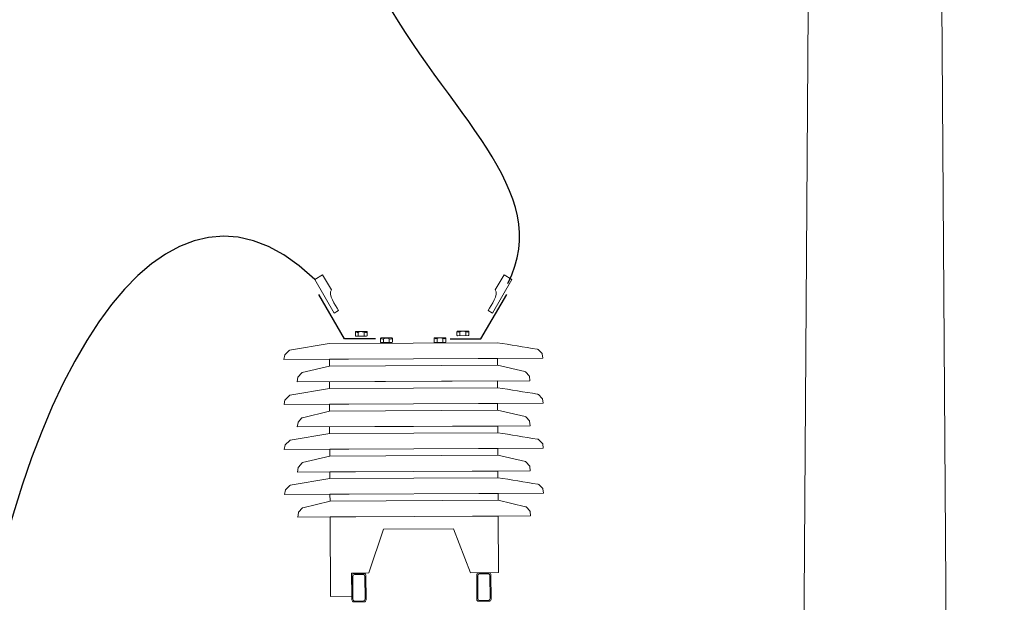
# Model space of a CAD drawing. Header units: centimetres. Extents: x -4644 to 5368, y -667 to 1552.
# Tile 19 of 48: x -1978 to -1816, y 494 to 590. Entities that reach past the tile are written whole.
import ezdxf

# ---------------------------------------------------------------- set-up
doc = ezdxf.new("R2010")
doc.units = ezdxf.units.CM
doc.header["$MEASUREMENT"] = 0
doc.layers.get('0').update_dxf_attribs({"linetype": 'CONTINUOUS'})
doc.layers.add('Warstwa 1', color=7, linetype='CONTINUOUS')

msp = doc.modelspace()

# ---------------------------------------------------------------- linework, layer by layer
at = {"color": 10}
for points in [[(-1929.9, 546.82), (-1984.09, 599.34), (-2035.56, 347.29), (-1918.34, 282.14)], [(-1898.12, 546.16), (-1890.24, 561.53), (-1908.1, 573.9), (-1919.42, 594.97)]]:
    msp.add_open_spline(points, degree=3, dxfattribs=at)
for points in [[(-1919.89, 537.09), (-1919.89, 537.09), (-1924.98, 537.09), (-1924.98, 537.09), (-1924.98, 537.09), (-1924.98, 537.09), (-1929.23, 544.37), (-1929.23, 544.37)], [(-1907.62, 537.09), (-1907.62, 537.09), (-1902.53, 537.09), (-1902.53, 537.09), (-1902.53, 537.09), (-1902.53, 537.09), (-1898.28, 544.37), (-1898.28, 544.37)]]:
    msp.add_open_spline(points, degree=3, knots=[0, 0, 0, 0, 0.333333, 0.333333, 0.333333, 0.333333, 1, 1, 1, 1], dxfattribs=at)
at = {"layer": 'Warstwa 1', "color": 250, "lineweight": 70}
msp.add_open_spline([(-2181.25, -624.77), (-2181.25, -624.77), (-2181.25, 905.01), (-2181.25, 905.01), (-2181.25, 905.01), (-2181.25, 905.01), (-1129.83, 905.01), (-1129.83, 905.01), (-1129.83, 905.01), (-1129.83, 905.01), (-1129.83, -624.77), (-1129.83, -624.77), (-1129.83, -624.77), (-1129.83, -624.77), (-2181.25, -624.77), (-2181.25, -624.77)], degree=3, knots=[0, 0, 0, 0, 0.2, 0.2, 0.2, 0.2, 0.4, 0.4, 0.4, 0.4, 0.6, 0.6, 0.6, 0.6, 1, 1, 1, 1], dxfattribs=at)
at = {"layer": 'Warstwa 1', "color": 7, "lineweight": 20}
msp.add_open_spline([(-1855.41, -399.35), (-1855.41, -399.35), (-1819.83, -399.35), (-1819.83, -399.35), (-1819.83, -399.35), (-1819.83, -399.35), (-1827.95, 784.47), (-1827.95, 784.47), (-1827.95, 784.47), (-1827.95, 784.47), (-1847.37, 784.47), (-1847.37, 784.47), (-1847.37, 784.47), (-1847.37, 784.47), (-1855.41, -399.35), (-1855.41, -399.35)], degree=3, knots=[0, 0, 0, 0, 0.2, 0.2, 0.2, 0.2, 0.4, 0.4, 0.4, 0.4, 0.6, 0.6, 0.6, 0.6, 1, 1, 1, 1], dxfattribs=at)
at = {"layer": 'Warstwa 1', "color": 7, "lineweight": 9}
for points in [[(-1926.67, 541.32), (-1926.67, 541.32), (-1925.98, 541.72), (-1925.98, 541.72), (-1925.98, 541.72), (-1926.46, 542.64), (-1927.81, 544.36), (-1927.15, 545.12), (-1927.15, 545.12), (-1927.15, 545.12), (-1928.6, 547.58), (-1928.6, 547.58), (-1928.6, 547.58), (-1928.6, 547.58), (-1929.9, 546.82), (-1929.9, 546.82), (-1929.9, 546.82), (-1929.9, 546.82), (-1926.67, 541.32), (-1926.67, 541.32)], [(-1900.65, 541.32), (-1900.65, 541.32), (-1901.34, 541.72), (-1901.34, 541.72), (-1901.34, 541.72), (-1900.86, 542.64), (-1899.51, 544.36), (-1900.17, 545.12), (-1900.17, 545.12), (-1900.17, 545.12), (-1898.72, 547.58), (-1898.72, 547.58), (-1898.72, 547.58), (-1898.72, 547.58), (-1897.42, 546.82), (-1897.42, 546.82), (-1897.42, 546.82), (-1897.42, 546.82), (-1900.65, 541.32), (-1900.65, 541.32)]]:
    msp.add_open_spline(points, degree=3, knots=[0, 0, 0, 0, 0.166667, 0.166667, 0.166667, 0.166667, 0.333333, 0.333333, 0.333333, 0.333333, 0.5, 0.5, 0.5, 0.5, 0.666667, 0.666667, 0.666667, 0.666667, 1, 1, 1, 1], dxfattribs=at)
at = {"layer": 'Warstwa 1', "color": 7, "lineweight": 18}
for points, knots in [([(-1923.11, 538.28), (-1923.11, 538.28), (-1921.36, 538.28), (-1921.36, 538.28), (-1921.36, 538.28), (-1921.3, 538.29), (-1921.25, 538.24), (-1921.25, 538.18), (-1921.25, 538.18), (-1921.25, 538.18), (-1921.25, 537.63), (-1921.25, 537.63), (-1921.25, 537.63), (-1921.25, 537.57), (-1921.3, 537.52), (-1921.35, 537.52), (-1921.35, 537.52), (-1921.35, 537.52), (-1923.11, 537.51), (-1923.11, 537.51), (-1923.11, 537.51), (-1923.16, 537.51), (-1923.21, 537.56), (-1923.21, 537.62), (-1923.21, 537.62), (-1923.21, 537.62), (-1923.21, 538.17), (-1923.21, 538.17), (-1923.21, 538.17), (-1923.21, 538.23), (-1923.17, 538.28), (-1923.11, 538.28)], [0, 0, 0, 0, 0.111111, 0.111111, 0.111111, 0.111111, 0.222222, 0.222222, 0.222222, 0.222222, 0.333333, 0.333333, 0.333333, 0.333333, 0.444444, 0.444444, 0.444444, 0.444444, 0.555556, 0.555556, 0.555556, 0.555556, 0.666667, 0.666667, 0.666667, 0.666667, 0.777778, 0.777778, 0.777778, 0.777778, 1, 1, 1, 1]), ([(-1906.38, 538.36), (-1906.38, 538.36), (-1904.62, 538.36), (-1904.62, 538.36), (-1904.62, 538.36), (-1904.57, 538.37), (-1904.52, 538.32), (-1904.52, 538.26), (-1904.52, 538.26), (-1904.52, 538.26), (-1904.52, 537.71), (-1904.52, 537.71), (-1904.52, 537.71), (-1904.52, 537.65), (-1904.56, 537.6), (-1904.62, 537.6), (-1904.62, 537.6), (-1904.62, 537.6), (-1906.37, 537.59), (-1906.37, 537.59), (-1906.37, 537.59), (-1906.43, 537.59), (-1906.48, 537.64), (-1906.48, 537.7), (-1906.48, 537.7), (-1906.48, 537.7), (-1906.48, 538.25), (-1906.48, 538.25), (-1906.48, 538.25), (-1906.48, 538.31), (-1906.43, 538.36), (-1906.38, 538.36)], [0, 0, 0, 0, 0.111111, 0.111111, 0.111111, 0.111111, 0.222222, 0.222222, 0.222222, 0.222222, 0.333333, 0.333333, 0.333333, 0.333333, 0.444444, 0.444444, 0.444444, 0.444444, 0.555556, 0.555556, 0.555556, 0.555556, 0.666667, 0.666667, 0.666667, 0.666667, 0.777778, 0.777778, 0.777778, 0.777778, 1, 1, 1, 1]), ([(-1918.96, 537.21), (-1918.96, 537.21), (-1917.2, 537.22), (-1917.2, 537.22), (-1917.2, 537.22), (-1917.15, 537.22), (-1917.1, 537.17), (-1917.1, 537.12), (-1917.1, 537.12), (-1917.1, 537.12), (-1917.1, 536.56), (-1917.1, 536.56), (-1917.1, 536.56), (-1917.1, 536.5), (-1917.14, 536.46), (-1917.2, 536.46), (-1917.2, 536.46), (-1917.2, 536.46), (-1918.96, 536.45), (-1918.96, 536.45), (-1918.96, 536.45), (-1919.01, 536.45), (-1919.06, 536.5), (-1919.06, 536.55), (-1919.06, 536.55), (-1919.06, 536.55), (-1919.06, 537.11), (-1919.06, 537.11), (-1919.06, 537.11), (-1919.06, 537.16), (-1919.02, 537.21), (-1918.96, 537.21)], [0, 0, 0, 0, 0.111111, 0.111111, 0.111111, 0.111111, 0.222222, 0.222222, 0.222222, 0.222222, 0.333333, 0.333333, 0.333333, 0.333333, 0.444444, 0.444444, 0.444444, 0.444444, 0.555556, 0.555556, 0.555556, 0.555556, 0.666667, 0.666667, 0.666667, 0.666667, 0.777778, 0.777778, 0.777778, 0.777778, 1, 1, 1, 1]), ([(-1910.15, 537.25), (-1910.15, 537.25), (-1908.4, 537.26), (-1908.4, 537.26), (-1908.4, 537.26), (-1908.34, 537.26), (-1908.29, 537.22), (-1908.29, 537.16), (-1908.29, 537.16), (-1908.29, 537.16), (-1908.29, 536.6), (-1908.29, 536.6), (-1908.29, 536.6), (-1908.29, 536.55), (-1908.34, 536.5), (-1908.39, 536.5), (-1908.39, 536.5), (-1908.39, 536.5), (-1910.15, 536.49), (-1910.15, 536.49), (-1910.15, 536.49), (-1910.2, 536.49), (-1910.25, 536.54), (-1910.25, 536.59), (-1910.25, 536.59), (-1910.25, 536.59), (-1910.25, 537.15), (-1910.25, 537.15), (-1910.25, 537.15), (-1910.25, 537.21), (-1910.21, 537.25), (-1910.15, 537.25)], [0, 0, 0, 0, 0.111111, 0.111111, 0.111111, 0.111111, 0.222222, 0.222222, 0.222222, 0.222222, 0.333333, 0.333333, 0.333333, 0.333333, 0.444444, 0.444444, 0.444444, 0.444444, 0.555556, 0.555556, 0.555556, 0.555556, 0.666667, 0.666667, 0.666667, 0.666667, 0.777778, 0.777778, 0.777778, 0.777778, 1, 1, 1, 1]), ([(-1934.82, 534.44), (-1934.82, 534.44), (-1934.09, 535.16), (-1934.09, 535.16), (-1934.09, 535.16), (-1934.09, 535.16), (-1934.06, 535.18), (-1934.06, 535.18), (-1934.06, 535.18), (-1934.06, 535.18), (-1934.03, 535.2), (-1934.03, 535.2), (-1934.03, 535.2), (-1934.03, 535.2), (-1927.51, 536.3), (-1927.51, 536.3), (-1927.51, 536.3), (-1927.51, 536.3), (-1899.84, 536.43), (-1899.84, 536.43), (-1899.84, 536.43), (-1897.66, 536.13), (-1895.47, 535.69), (-1893.29, 535.39), (-1893.29, 535.39), (-1893.29, 535.39), (-1893.2, 535.36), (-1893.2, 535.36), (-1893.2, 535.36), (-1893.2, 535.36), (-1893.12, 535.31), (-1893.12, 535.31), (-1893.12, 535.31), (-1893.12, 535.31), (-1892.48, 534.69), (-1892.48, 534.69), (-1892.48, 534.69), (-1892.48, 534.69), (-1892.45, 534.66), (-1892.45, 534.66), (-1892.45, 534.66), (-1892.45, 534.66), (-1892.44, 534.64), (-1892.44, 534.64), (-1892.44, 534.64), (-1892.44, 534.64), (-1892.44, 534.62), (-1892.44, 534.62), (-1892.44, 534.62), (-1892.44, 534.62), (-1892.35, 533.87), (-1892.35, 533.87), (-1892.35, 533.87), (-1892.35, 533.87), (-1934.97, 533.67), (-1934.97, 533.67), (-1934.97, 533.67), (-1934.97, 533.67), (-1934.82, 534.43), (-1934.82, 534.43), (-1934.82, 534.43), (-1934.82, 534.43), (-1934.82, 534.44), (-1934.82, 534.44), (-1934.82, 534.44), (-1934.82, 534.44), (-1934.82, 534.44), (-1934.82, 534.44)], [0, 0, 0, 0, 0.055556, 0.055556, 0.055556, 0.055556, 0.111111, 0.111111, 0.111111, 0.111111, 0.166667, 0.166667, 0.166667, 0.166667, 0.222222, 0.222222, 0.222222, 0.222222, 0.277778, 0.277778, 0.277778, 0.277778, 0.333333, 0.333333, 0.333333, 0.333333, 0.388889, 0.388889, 0.388889, 0.388889, 0.444444, 0.444444, 0.444444, 0.444444, 0.5, 0.5, 0.5, 0.5, 0.555556, 0.555556, 0.555556, 0.555556, 0.611111, 0.611111, 0.611111, 0.611111, 0.666667, 0.666667, 0.666667, 0.666667, 0.722222, 0.722222, 0.722222, 0.722222, 0.777778, 0.777778, 0.777778, 0.777778, 0.833333, 0.833333, 0.833333, 0.833333, 0.888889, 0.888889, 0.888889, 0.888889, 1, 1, 1, 1]), ([(-1927.49, 533.71), (-1927.49, 533.71), (-1899.83, 533.84), (-1899.83, 533.84), (-1899.83, 533.84), (-1899.83, 533.84), (-1899.82, 532.73), (-1899.82, 532.73), (-1899.82, 532.73), (-1899.82, 532.73), (-1927.49, 532.6), (-1927.49, 532.6), (-1927.49, 532.6), (-1927.49, 532.6), (-1927.49, 533.71), (-1927.49, 533.71)], [0, 0, 0, 0, 0.2, 0.2, 0.2, 0.2, 0.4, 0.4, 0.4, 0.4, 0.6, 0.6, 0.6, 0.6, 1, 1, 1, 1]), ([(-1932.66, 530.75), (-1932.66, 530.75), (-1932.03, 531.46), (-1932.03, 531.46), (-1932.03, 531.46), (-1932.03, 531.46), (-1932, 531.49), (-1932, 531.49), (-1932, 531.49), (-1932, 531.49), (-1931.96, 531.51), (-1931.96, 531.51), (-1931.96, 531.51), (-1931.96, 531.51), (-1927.49, 532.59), (-1927.49, 532.59), (-1927.49, 532.59), (-1927.49, 532.59), (-1899.82, 532.73), (-1899.82, 532.73), (-1899.82, 532.73), (-1899.82, 532.73), (-1895.29, 531.68), (-1895.29, 531.68), (-1895.29, 531.68), (-1895.29, 531.68), (-1895.2, 531.65), (-1895.2, 531.65), (-1895.2, 531.65), (-1895.2, 531.65), (-1895.13, 531.6), (-1895.13, 531.6), (-1895.13, 531.6), (-1895.13, 531.6), (-1894.6, 530.97), (-1894.6, 530.97), (-1894.6, 530.97), (-1894.6, 530.97), (-1894.58, 530.95), (-1894.58, 530.95), (-1894.58, 530.95), (-1894.58, 530.95), (-1894.57, 530.93), (-1894.57, 530.93), (-1894.57, 530.93), (-1894.57, 530.93), (-1894.56, 530.91), (-1894.56, 530.91), (-1894.56, 530.91), (-1894.56, 530.91), (-1894.48, 530.16), (-1894.48, 530.16), (-1894.48, 530.16), (-1894.48, 530.16), (-1932.8, 529.98), (-1932.8, 529.98), (-1932.8, 529.98), (-1932.8, 529.98), (-1932.67, 530.74), (-1932.67, 530.74), (-1932.67, 530.74), (-1932.67, 530.74), (-1932.67, 530.75), (-1932.67, 530.75), (-1932.67, 530.75), (-1932.67, 530.75), (-1932.66, 530.75), (-1932.66, 530.75)], [0, 0, 0, 0, 0.055556, 0.055556, 0.055556, 0.055556, 0.111111, 0.111111, 0.111111, 0.111111, 0.166667, 0.166667, 0.166667, 0.166667, 0.222222, 0.222222, 0.222222, 0.222222, 0.277778, 0.277778, 0.277778, 0.277778, 0.333333, 0.333333, 0.333333, 0.333333, 0.388889, 0.388889, 0.388889, 0.388889, 0.444444, 0.444444, 0.444444, 0.444444, 0.5, 0.5, 0.5, 0.5, 0.555556, 0.555556, 0.555556, 0.555556, 0.611111, 0.611111, 0.611111, 0.611111, 0.666667, 0.666667, 0.666667, 0.666667, 0.722222, 0.722222, 0.722222, 0.722222, 0.777778, 0.777778, 0.777778, 0.777778, 0.833333, 0.833333, 0.833333, 0.833333, 0.888889, 0.888889, 0.888889, 0.888889, 1, 1, 1, 1]), ([(-1927.48, 530), (-1927.48, 530), (-1899.81, 530.14), (-1899.81, 530.14), (-1899.81, 530.14), (-1899.81, 530.14), (-1899.8, 529.03), (-1899.8, 529.03), (-1899.8, 529.03), (-1899.8, 529.03), (-1927.48, 528.89), (-1927.48, 528.89), (-1927.48, 528.89), (-1927.48, 528.89), (-1927.48, 530), (-1927.48, 530)], [0, 0, 0, 0, 0.2, 0.2, 0.2, 0.2, 0.4, 0.4, 0.4, 0.4, 0.6, 0.6, 0.6, 0.6, 1, 1, 1, 1]), ([(-1934.78, 527.04), (-1934.78, 527.04), (-1934.05, 527.75), (-1934.05, 527.75), (-1934.05, 527.75), (-1934.05, 527.75), (-1934.03, 527.77), (-1934.03, 527.77), (-1934.03, 527.77), (-1934.03, 527.77), (-1934, 527.79), (-1934, 527.79), (-1934, 527.79), (-1934, 527.79), (-1927.47, 528.89), (-1927.47, 528.89), (-1927.47, 528.89), (-1927.47, 528.89), (-1899.81, 529.02), (-1899.81, 529.02), (-1899.81, 529.02), (-1897.62, 528.72), (-1895.44, 528.29), (-1893.25, 527.99), (-1893.25, 527.99), (-1893.25, 527.99), (-1893.16, 527.95), (-1893.16, 527.95), (-1893.16, 527.95), (-1893.16, 527.95), (-1893.08, 527.9), (-1893.08, 527.9), (-1893.08, 527.9), (-1893.08, 527.9), (-1892.44, 527.28), (-1892.44, 527.28), (-1892.44, 527.28), (-1892.44, 527.28), (-1892.42, 527.25), (-1892.42, 527.25), (-1892.42, 527.25), (-1892.42, 527.25), (-1892.41, 527.23), (-1892.41, 527.23), (-1892.41, 527.23), (-1892.41, 527.23), (-1892.4, 527.21), (-1892.4, 527.21), (-1892.4, 527.21), (-1892.4, 527.21), (-1892.31, 526.47), (-1892.31, 526.47), (-1892.31, 526.47), (-1892.31, 526.47), (-1934.94, 526.26), (-1934.94, 526.26), (-1934.94, 526.26), (-1934.94, 526.26), (-1934.79, 527.03), (-1934.79, 527.03), (-1934.79, 527.03), (-1934.79, 527.03), (-1934.78, 527.03), (-1934.78, 527.03), (-1934.78, 527.03), (-1934.78, 527.03), (-1934.78, 527.04), (-1934.78, 527.04)], [0, 0, 0, 0, 0.055556, 0.055556, 0.055556, 0.055556, 0.111111, 0.111111, 0.111111, 0.111111, 0.166667, 0.166667, 0.166667, 0.166667, 0.222222, 0.222222, 0.222222, 0.222222, 0.277778, 0.277778, 0.277778, 0.277778, 0.333333, 0.333333, 0.333333, 0.333333, 0.388889, 0.388889, 0.388889, 0.388889, 0.444444, 0.444444, 0.444444, 0.444444, 0.5, 0.5, 0.5, 0.5, 0.555556, 0.555556, 0.555556, 0.555556, 0.611111, 0.611111, 0.611111, 0.611111, 0.666667, 0.666667, 0.666667, 0.666667, 0.722222, 0.722222, 0.722222, 0.722222, 0.777778, 0.777778, 0.777778, 0.777778, 0.833333, 0.833333, 0.833333, 0.833333, 0.888889, 0.888889, 0.888889, 0.888889, 1, 1, 1, 1]), ([(-1932.63, 523.34), (-1932.63, 523.34), (-1932, 524.06), (-1932, 524.06), (-1932, 524.06), (-1932, 524.06), (-1931.97, 524.09), (-1931.97, 524.09), (-1931.97, 524.09), (-1931.97, 524.09), (-1931.93, 524.1), (-1931.93, 524.1), (-1931.93, 524.1), (-1931.93, 524.1), (-1927.45, 525.19), (-1927.45, 525.19), (-1927.45, 525.19), (-1927.45, 525.19), (-1899.78, 525.32), (-1899.78, 525.32), (-1899.78, 525.32), (-1899.78, 525.32), (-1895.26, 524.27), (-1895.26, 524.27), (-1895.26, 524.27), (-1895.26, 524.27), (-1895.16, 524.24), (-1895.16, 524.24), (-1895.16, 524.24), (-1895.16, 524.24), (-1895.1, 524.19), (-1895.1, 524.19), (-1895.1, 524.19), (-1895.1, 524.19), (-1894.56, 523.57), (-1894.56, 523.57), (-1894.56, 523.57), (-1894.56, 523.57), (-1894.54, 523.54), (-1894.54, 523.54), (-1894.54, 523.54), (-1894.54, 523.54), (-1894.53, 523.52), (-1894.53, 523.52), (-1894.53, 523.52), (-1894.53, 523.52), (-1894.52, 523.5), (-1894.52, 523.5), (-1894.52, 523.5), (-1894.52, 523.5), (-1894.44, 522.76), (-1894.44, 522.76), (-1894.44, 522.76), (-1894.44, 522.76), (-1932.77, 522.57), (-1932.77, 522.57), (-1932.77, 522.57), (-1932.77, 522.57), (-1932.63, 523.33), (-1932.63, 523.33), (-1932.63, 523.33), (-1932.63, 523.33), (-1932.63, 523.34), (-1932.63, 523.34), (-1932.63, 523.34), (-1932.63, 523.34), (-1932.63, 523.34), (-1932.63, 523.34)], [0, 0, 0, 0, 0.055556, 0.055556, 0.055556, 0.055556, 0.111111, 0.111111, 0.111111, 0.111111, 0.166667, 0.166667, 0.166667, 0.166667, 0.222222, 0.222222, 0.222222, 0.222222, 0.277778, 0.277778, 0.277778, 0.277778, 0.333333, 0.333333, 0.333333, 0.333333, 0.388889, 0.388889, 0.388889, 0.388889, 0.444444, 0.444444, 0.444444, 0.444444, 0.5, 0.5, 0.5, 0.5, 0.555556, 0.555556, 0.555556, 0.555556, 0.611111, 0.611111, 0.611111, 0.611111, 0.666667, 0.666667, 0.666667, 0.666667, 0.722222, 0.722222, 0.722222, 0.722222, 0.777778, 0.777778, 0.777778, 0.777778, 0.833333, 0.833333, 0.833333, 0.833333, 0.888889, 0.888889, 0.888889, 0.888889, 1, 1, 1, 1]), ([(-1927.46, 526.3), (-1927.46, 526.3), (-1899.79, 526.43), (-1899.79, 526.43), (-1899.79, 526.43), (-1899.79, 526.43), (-1899.78, 525.32), (-1899.78, 525.32), (-1899.78, 525.32), (-1899.78, 525.32), (-1927.45, 525.19), (-1927.45, 525.19), (-1927.45, 525.19), (-1927.45, 525.19), (-1927.46, 526.3), (-1927.46, 526.3)], [0, 0, 0, 0, 0.2, 0.2, 0.2, 0.2, 0.4, 0.4, 0.4, 0.4, 0.6, 0.6, 0.6, 0.6, 1, 1, 1, 1]), ([(-1927.45, 522.6), (-1927.45, 522.6), (-1899.77, 522.73), (-1899.77, 522.73), (-1899.77, 522.73), (-1899.77, 522.73), (-1899.77, 521.62), (-1899.77, 521.62), (-1899.77, 521.62), (-1899.77, 521.62), (-1927.44, 521.49), (-1927.44, 521.49), (-1927.44, 521.49), (-1927.44, 521.49), (-1927.45, 522.6), (-1927.45, 522.6)], [0, 0, 0, 0, 0.2, 0.2, 0.2, 0.2, 0.4, 0.4, 0.4, 0.4, 0.6, 0.6, 0.6, 0.6, 1, 1, 1, 1]), ([(-1934.74, 519.63), (-1934.74, 519.63), (-1934.02, 520.35), (-1934.02, 520.35), (-1934.02, 520.35), (-1934.02, 520.35), (-1933.99, 520.37), (-1933.99, 520.37), (-1933.99, 520.37), (-1933.99, 520.37), (-1933.96, 520.38), (-1933.96, 520.38), (-1933.96, 520.38), (-1933.96, 520.38), (-1927.43, 521.49), (-1927.43, 521.49), (-1927.43, 521.49), (-1927.43, 521.49), (-1899.77, 521.62), (-1899.77, 521.62), (-1899.77, 521.62), (-1897.59, 521.32), (-1895.4, 520.88), (-1893.22, 520.58), (-1893.22, 520.58), (-1893.22, 520.58), (-1893.12, 520.55), (-1893.12, 520.55), (-1893.12, 520.55), (-1893.12, 520.55), (-1893.05, 520.5), (-1893.05, 520.5), (-1893.05, 520.5), (-1893.05, 520.5), (-1892.41, 519.88), (-1892.41, 519.88), (-1892.41, 519.88), (-1892.41, 519.88), (-1892.38, 519.85), (-1892.38, 519.85), (-1892.38, 519.85), (-1892.38, 519.85), (-1892.37, 519.83), (-1892.37, 519.83), (-1892.37, 519.83), (-1892.37, 519.83), (-1892.37, 519.81), (-1892.37, 519.81), (-1892.37, 519.81), (-1892.37, 519.81), (-1892.28, 519.06), (-1892.28, 519.06), (-1892.28, 519.06), (-1892.28, 519.06), (-1934.9, 518.86), (-1934.9, 518.86), (-1934.9, 518.86), (-1934.9, 518.86), (-1934.75, 519.62), (-1934.75, 519.62), (-1934.75, 519.62), (-1934.75, 519.62), (-1934.75, 519.63), (-1934.75, 519.63), (-1934.75, 519.63), (-1934.75, 519.63), (-1934.74, 519.63), (-1934.74, 519.63)], [0, 0, 0, 0, 0.055556, 0.055556, 0.055556, 0.055556, 0.111111, 0.111111, 0.111111, 0.111111, 0.166667, 0.166667, 0.166667, 0.166667, 0.222222, 0.222222, 0.222222, 0.222222, 0.277778, 0.277778, 0.277778, 0.277778, 0.333333, 0.333333, 0.333333, 0.333333, 0.388889, 0.388889, 0.388889, 0.388889, 0.444444, 0.444444, 0.444444, 0.444444, 0.5, 0.5, 0.5, 0.5, 0.555556, 0.555556, 0.555556, 0.555556, 0.611111, 0.611111, 0.611111, 0.611111, 0.666667, 0.666667, 0.666667, 0.666667, 0.722222, 0.722222, 0.722222, 0.722222, 0.777778, 0.777778, 0.777778, 0.777778, 0.833333, 0.833333, 0.833333, 0.833333, 0.888889, 0.888889, 0.888889, 0.888889, 1, 1, 1, 1]), ([(-1927.42, 518.9), (-1927.42, 518.9), (-1899.75, 519.03), (-1899.75, 519.03), (-1899.75, 519.03), (-1899.75, 519.03), (-1899.75, 517.92), (-1899.75, 517.92), (-1899.75, 517.92), (-1899.75, 517.92), (-1927.42, 517.78), (-1927.42, 517.78), (-1927.42, 517.78), (-1927.42, 517.78), (-1927.42, 518.9), (-1927.42, 518.9)], [0, 0, 0, 0, 0.2, 0.2, 0.2, 0.2, 0.4, 0.4, 0.4, 0.4, 0.6, 0.6, 0.6, 0.6, 1, 1, 1, 1]), ([(-1932.59, 515.94), (-1932.59, 515.94), (-1931.96, 516.65), (-1931.96, 516.65), (-1931.96, 516.65), (-1931.96, 516.65), (-1931.93, 516.68), (-1931.93, 516.68), (-1931.93, 516.68), (-1931.93, 516.68), (-1931.89, 516.7), (-1931.89, 516.7), (-1931.89, 516.7), (-1931.89, 516.7), (-1927.42, 517.78), (-1927.42, 517.78), (-1927.42, 517.78), (-1927.42, 517.78), (-1899.75, 517.92), (-1899.75, 517.92), (-1899.75, 517.92), (-1899.75, 517.92), (-1895.22, 516.87), (-1895.22, 516.87), (-1895.22, 516.87), (-1895.22, 516.87), (-1895.13, 516.84), (-1895.13, 516.84), (-1895.13, 516.84), (-1895.13, 516.84), (-1895.06, 516.79), (-1895.06, 516.79), (-1895.06, 516.79), (-1895.06, 516.79), (-1894.53, 516.16), (-1894.53, 516.16), (-1894.53, 516.16), (-1894.53, 516.16), (-1894.5, 516.13), (-1894.5, 516.13), (-1894.5, 516.13), (-1894.5, 516.13), (-1894.49, 516.11), (-1894.49, 516.11), (-1894.49, 516.11), (-1894.49, 516.11), (-1894.49, 516.09), (-1894.49, 516.09), (-1894.49, 516.09), (-1894.49, 516.09), (-1894.41, 515.35), (-1894.41, 515.35), (-1894.41, 515.35), (-1894.41, 515.35), (-1932.73, 515.16), (-1932.73, 515.16), (-1932.73, 515.16), (-1932.73, 515.16), (-1932.6, 515.93), (-1932.6, 515.93), (-1932.6, 515.93), (-1932.6, 515.93), (-1932.6, 515.93), (-1932.6, 515.93), (-1932.6, 515.93), (-1932.6, 515.93), (-1932.59, 515.94), (-1932.59, 515.94)], [0, 0, 0, 0, 0.055556, 0.055556, 0.055556, 0.055556, 0.111111, 0.111111, 0.111111, 0.111111, 0.166667, 0.166667, 0.166667, 0.166667, 0.222222, 0.222222, 0.222222, 0.222222, 0.277778, 0.277778, 0.277778, 0.277778, 0.333333, 0.333333, 0.333333, 0.333333, 0.388889, 0.388889, 0.388889, 0.388889, 0.444444, 0.444444, 0.444444, 0.444444, 0.5, 0.5, 0.5, 0.5, 0.555556, 0.555556, 0.555556, 0.555556, 0.611111, 0.611111, 0.611111, 0.611111, 0.666667, 0.666667, 0.666667, 0.666667, 0.722222, 0.722222, 0.722222, 0.722222, 0.777778, 0.777778, 0.777778, 0.777778, 0.833333, 0.833333, 0.833333, 0.833333, 0.888889, 0.888889, 0.888889, 0.888889, 1, 1, 1, 1]), ([(-1934.71, 512.22), (-1934.71, 512.22), (-1933.98, 512.94), (-1933.98, 512.94), (-1933.98, 512.94), (-1933.98, 512.94), (-1933.96, 512.96), (-1933.96, 512.96), (-1933.96, 512.96), (-1933.96, 512.96), (-1933.92, 512.98), (-1933.92, 512.98), (-1933.92, 512.98), (-1933.92, 512.98), (-1927.4, 514.08), (-1927.4, 514.08), (-1927.4, 514.08), (-1927.4, 514.08), (-1899.74, 514.21), (-1899.74, 514.21), (-1899.74, 514.21), (-1897.55, 513.91), (-1895.37, 513.48), (-1893.18, 513.18), (-1893.18, 513.18), (-1893.18, 513.18), (-1893.09, 513.14), (-1893.09, 513.14), (-1893.09, 513.14), (-1893.09, 513.14), (-1893.01, 513.09), (-1893.01, 513.09), (-1893.01, 513.09), (-1893.01, 513.09), (-1892.37, 512.47), (-1892.37, 512.47), (-1892.37, 512.47), (-1892.37, 512.47), (-1892.35, 512.44), (-1892.35, 512.44), (-1892.35, 512.44), (-1892.35, 512.44), (-1892.34, 512.42), (-1892.34, 512.42), (-1892.34, 512.42), (-1892.34, 512.42), (-1892.33, 512.4), (-1892.33, 512.4), (-1892.33, 512.4), (-1892.33, 512.4), (-1892.24, 511.66), (-1892.24, 511.66), (-1892.24, 511.66), (-1892.24, 511.66), (-1934.86, 511.45), (-1934.86, 511.45), (-1934.86, 511.45), (-1934.86, 511.45), (-1934.71, 512.22), (-1934.71, 512.22), (-1934.71, 512.22), (-1934.71, 512.22), (-1934.71, 512.22), (-1934.71, 512.22), (-1934.71, 512.22), (-1934.71, 512.22), (-1934.71, 512.22), (-1934.71, 512.22)], [0, 0, 0, 0, 0.055556, 0.055556, 0.055556, 0.055556, 0.111111, 0.111111, 0.111111, 0.111111, 0.166667, 0.166667, 0.166667, 0.166667, 0.222222, 0.222222, 0.222222, 0.222222, 0.277778, 0.277778, 0.277778, 0.277778, 0.333333, 0.333333, 0.333333, 0.333333, 0.388889, 0.388889, 0.388889, 0.388889, 0.444444, 0.444444, 0.444444, 0.444444, 0.5, 0.5, 0.5, 0.5, 0.555556, 0.555556, 0.555556, 0.555556, 0.611111, 0.611111, 0.611111, 0.611111, 0.666667, 0.666667, 0.666667, 0.666667, 0.722222, 0.722222, 0.722222, 0.722222, 0.777778, 0.777778, 0.777778, 0.777778, 0.833333, 0.833333, 0.833333, 0.833333, 0.888889, 0.888889, 0.888889, 0.888889, 1, 1, 1, 1]), ([(-1927.41, 515.19), (-1927.41, 515.19), (-1899.73, 515.32), (-1899.73, 515.32), (-1899.73, 515.32), (-1899.73, 515.32), (-1899.73, 514.21), (-1899.73, 514.21), (-1899.73, 514.21), (-1899.73, 514.21), (-1927.4, 514.08), (-1927.4, 514.08), (-1927.4, 514.08), (-1927.4, 514.08), (-1927.41, 515.19), (-1927.41, 515.19)], [0, 0, 0, 0, 0.2, 0.2, 0.2, 0.2, 0.4, 0.4, 0.4, 0.4, 0.6, 0.6, 0.6, 0.6, 1, 1, 1, 1]), ([(-1927.39, 511.49), (-1927.39, 511.49), (-1899.72, 511.62), (-1899.72, 511.62), (-1899.72, 511.62), (-1899.72, 511.62), (-1899.71, 510.51), (-1899.71, 510.51), (-1899.71, 510.51), (-1899.71, 510.51), (-1927.38, 510.38), (-1927.38, 510.38), (-1927.38, 510.38), (-1927.38, 510.38), (-1927.39, 511.49), (-1927.39, 511.49)], [0, 0, 0, 0, 0.2, 0.2, 0.2, 0.2, 0.4, 0.4, 0.4, 0.4, 0.6, 0.6, 0.6, 0.6, 1, 1, 1, 1]), ([(-1932.56, 508.53), (-1932.56, 508.53), (-1931.93, 509.25), (-1931.93, 509.25), (-1931.93, 509.25), (-1931.93, 509.25), (-1931.9, 509.27), (-1931.9, 509.27), (-1931.9, 509.27), (-1931.9, 509.27), (-1931.86, 509.29), (-1931.86, 509.29), (-1931.86, 509.29), (-1931.86, 509.29), (-1927.38, 510.38), (-1927.38, 510.38), (-1927.38, 510.38), (-1927.38, 510.38), (-1899.71, 510.51), (-1899.71, 510.51), (-1899.71, 510.51), (-1899.71, 510.51), (-1895.18, 509.46), (-1895.18, 509.46), (-1895.18, 509.46), (-1895.18, 509.46), (-1895.09, 509.43), (-1895.09, 509.43), (-1895.09, 509.43), (-1895.09, 509.43), (-1895.03, 509.38), (-1895.03, 509.38), (-1895.03, 509.38), (-1895.03, 509.38), (-1894.49, 508.76), (-1894.49, 508.76), (-1894.49, 508.76), (-1894.49, 508.76), (-1894.47, 508.73), (-1894.47, 508.73), (-1894.47, 508.73), (-1894.47, 508.73), (-1894.46, 508.71), (-1894.46, 508.71), (-1894.46, 508.71), (-1894.46, 508.71), (-1894.45, 508.69), (-1894.45, 508.69), (-1894.45, 508.69), (-1894.45, 508.69), (-1894.37, 507.94), (-1894.37, 507.94), (-1894.37, 507.94), (-1894.37, 507.94), (-1932.7, 507.76), (-1932.7, 507.76), (-1932.7, 507.76), (-1932.7, 507.76), (-1932.56, 508.52), (-1932.56, 508.52), (-1932.56, 508.52), (-1932.56, 508.52), (-1932.56, 508.53), (-1932.56, 508.53), (-1932.56, 508.53), (-1932.56, 508.53), (-1932.56, 508.53), (-1932.56, 508.53)], [0, 0, 0, 0, 0.055556, 0.055556, 0.055556, 0.055556, 0.111111, 0.111111, 0.111111, 0.111111, 0.166667, 0.166667, 0.166667, 0.166667, 0.222222, 0.222222, 0.222222, 0.222222, 0.277778, 0.277778, 0.277778, 0.277778, 0.333333, 0.333333, 0.333333, 0.333333, 0.388889, 0.388889, 0.388889, 0.388889, 0.444444, 0.444444, 0.444444, 0.444444, 0.5, 0.5, 0.5, 0.5, 0.555556, 0.555556, 0.555556, 0.555556, 0.611111, 0.611111, 0.611111, 0.611111, 0.666667, 0.666667, 0.666667, 0.666667, 0.722222, 0.722222, 0.722222, 0.722222, 0.777778, 0.777778, 0.777778, 0.777778, 0.833333, 0.833333, 0.833333, 0.833333, 0.888889, 0.888889, 0.888889, 0.888889, 1, 1, 1, 1]), ([(-1927.3, 494.7), (-1927.3, 494.7), (-1923.8, 494.72), (-1923.8, 494.72), (-1923.8, 494.72), (-1923.8, 494.72), (-1923.82, 498.54), (-1923.82, 498.54), (-1923.82, 498.54), (-1923.82, 498.54), (-1921, 498.55), (-1921, 498.55), (-1921, 498.55), (-1921, 498.55), (-1918.57, 505.78), (-1918.57, 505.78), (-1918.57, 505.78), (-1918.57, 505.78), (-1907.05, 505.83), (-1907.05, 505.83), (-1907.05, 505.83), (-1907.05, 505.83), (-1904.24, 498.59), (-1904.24, 498.59), (-1904.24, 498.59), (-1904.24, 498.59), (-1899.65, 498.61), (-1899.65, 498.61), (-1899.65, 498.61), (-1899.65, 498.61), (-1899.7, 507.92), (-1899.7, 507.92), (-1899.7, 507.92), (-1899.7, 507.92), (-1927.37, 507.79), (-1927.37, 507.79), (-1927.37, 507.79), (-1927.37, 507.79), (-1927.3, 494.7), (-1927.3, 494.7)], [0, 0, 0, 0, 0.090909, 0.090909, 0.090909, 0.090909, 0.181818, 0.181818, 0.181818, 0.181818, 0.272727, 0.272727, 0.272727, 0.272727, 0.363636, 0.363636, 0.363636, 0.363636, 0.454545, 0.454545, 0.454545, 0.454545, 0.545455, 0.545455, 0.545455, 0.545455, 0.636364, 0.636364, 0.636364, 0.636364, 0.727273, 0.727273, 0.727273, 0.727273, 0.818182, 0.818182, 0.818182, 0.818182, 1, 1, 1, 1]), ([(-1923.5, 498.46), (-1923.5, 498.46), (-1921.76, 498.47), (-1921.76, 498.47), (-1921.76, 498.47), (-1921.59, 498.47), (-1921.46, 498.31), (-1921.46, 498.12), (-1921.46, 498.12), (-1921.46, 498.12), (-1921.44, 494.14), (-1921.44, 494.14), (-1921.44, 494.14), (-1921.44, 493.95), (-1921.57, 493.8), (-1921.74, 493.79), (-1921.74, 493.79), (-1921.74, 493.79), (-1923.47, 493.79), (-1923.47, 493.79), (-1923.47, 493.79), (-1923.64, 493.79), (-1923.77, 493.94), (-1923.77, 494.13), (-1923.77, 494.13), (-1923.77, 494.13), (-1923.79, 498.11), (-1923.79, 498.11), (-1923.79, 498.11), (-1923.79, 498.3), (-1923.66, 498.46), (-1923.5, 498.46)], [0, 0, 0, 0, 0.111111, 0.111111, 0.111111, 0.111111, 0.222222, 0.222222, 0.222222, 0.222222, 0.333333, 0.333333, 0.333333, 0.333333, 0.444444, 0.444444, 0.444444, 0.444444, 0.555556, 0.555556, 0.555556, 0.555556, 0.666667, 0.666667, 0.666667, 0.666667, 0.777778, 0.777778, 0.777778, 0.777778, 1, 1, 1, 1]), ([(-1923.37, 498.3), (-1923.37, 498.3), (-1921.88, 498.31), (-1921.88, 498.31), (-1921.88, 498.31), (-1921.74, 498.31), (-1921.63, 498.17), (-1921.63, 497.99), (-1921.63, 497.99), (-1921.63, 497.99), (-1921.61, 494.28), (-1921.61, 494.28), (-1921.61, 494.28), (-1921.61, 494.1), (-1921.72, 493.95), (-1921.86, 493.95), (-1921.86, 493.95), (-1921.86, 493.95), (-1923.35, 493.94), (-1923.35, 493.94), (-1923.35, 493.94), (-1923.49, 493.94), (-1923.61, 494.09), (-1923.61, 494.27), (-1923.61, 494.27), (-1923.61, 494.27), (-1923.62, 497.98), (-1923.62, 497.98), (-1923.62, 497.98), (-1923.62, 498.16), (-1923.51, 498.3), (-1923.37, 498.3)], [0, 0, 0, 0, 0.111111, 0.111111, 0.111111, 0.111111, 0.222222, 0.222222, 0.222222, 0.222222, 0.333333, 0.333333, 0.333333, 0.333333, 0.444444, 0.444444, 0.444444, 0.444444, 0.555556, 0.555556, 0.555556, 0.555556, 0.666667, 0.666667, 0.666667, 0.666667, 0.777778, 0.777778, 0.777778, 0.777778, 1, 1, 1, 1]), ([(-1902.93, 498.56), (-1902.93, 498.56), (-1901.19, 498.57), (-1901.19, 498.57), (-1901.19, 498.57), (-1901.02, 498.57), (-1900.89, 498.41), (-1900.89, 498.22), (-1900.89, 498.22), (-1900.89, 498.22), (-1900.87, 494.24), (-1900.87, 494.24), (-1900.87, 494.24), (-1900.87, 494.05), (-1901, 493.89), (-1901.17, 493.89), (-1901.17, 493.89), (-1901.17, 493.89), (-1902.9, 493.89), (-1902.9, 493.89), (-1902.9, 493.89), (-1903.07, 493.88), (-1903.2, 494.04), (-1903.21, 494.23), (-1903.21, 494.23), (-1903.21, 494.23), (-1903.22, 498.21), (-1903.22, 498.21), (-1903.22, 498.21), (-1903.23, 498.4), (-1903.09, 498.56), (-1902.93, 498.56)], [0, 0, 0, 0, 0.111111, 0.111111, 0.111111, 0.111111, 0.222222, 0.222222, 0.222222, 0.222222, 0.333333, 0.333333, 0.333333, 0.333333, 0.444444, 0.444444, 0.444444, 0.444444, 0.555556, 0.555556, 0.555556, 0.555556, 0.666667, 0.666667, 0.666667, 0.666667, 0.777778, 0.777778, 0.777778, 0.777778, 1, 1, 1, 1]), ([(-1902.8, 498.4), (-1902.8, 498.4), (-1901.31, 498.41), (-1901.31, 498.41), (-1901.31, 498.41), (-1901.17, 498.41), (-1901.06, 498.26), (-1901.06, 498.09), (-1901.06, 498.09), (-1901.06, 498.09), (-1901.04, 494.38), (-1901.04, 494.38), (-1901.04, 494.38), (-1901.04, 494.2), (-1901.15, 494.05), (-1901.29, 494.05), (-1901.29, 494.05), (-1901.29, 494.05), (-1902.78, 494.04), (-1902.78, 494.04), (-1902.78, 494.04), (-1902.92, 494.04), (-1903.04, 494.19), (-1903.04, 494.37), (-1903.04, 494.37), (-1903.04, 494.37), (-1903.06, 498.08), (-1903.06, 498.08), (-1903.06, 498.08), (-1903.06, 498.25), (-1902.94, 498.4), (-1902.8, 498.4)], [0, 0, 0, 0, 0.111111, 0.111111, 0.111111, 0.111111, 0.222222, 0.222222, 0.222222, 0.222222, 0.333333, 0.333333, 0.333333, 0.333333, 0.444444, 0.444444, 0.444444, 0.444444, 0.555556, 0.555556, 0.555556, 0.555556, 0.666667, 0.666667, 0.666667, 0.666667, 0.777778, 0.777778, 0.777778, 0.777778, 1, 1, 1, 1])]:
    msp.add_open_spline(points, degree=3, knots=knots, dxfattribs=at)
at = {"layer": 'Warstwa 1', "color": 250, "lineweight": 18}
for points in [[(-1923.16, 538.26), (-1923.16, 538.26), (-1922.99, 538.02), (-1922.73, 538.14), (-1922.73, 538.14), (-1922.47, 538.27), (-1922.22, 538.32), (-1921.77, 538.15), (-1921.77, 538.15), (-1921.33, 537.98), (-1921.29, 538.26), (-1921.27, 538.22)], [(-1906.43, 538.34), (-1906.43, 538.34), (-1906.25, 538.09), (-1906, 538.22), (-1906, 538.22), (-1905.74, 538.35), (-1905.48, 538.4), (-1905.04, 538.23), (-1905.04, 538.23), (-1904.59, 538.06), (-1904.56, 538.34), (-1904.54, 538.3)], [(-1919.01, 537.2), (-1919.01, 537.2), (-1918.83, 536.95), (-1918.58, 537.08), (-1918.58, 537.08), (-1918.32, 537.2), (-1918.06, 537.25), (-1917.62, 537.08), (-1917.62, 537.08), (-1917.17, 536.91), (-1917.14, 537.2), (-1917.12, 537.16)], [(-1910.2, 537.24), (-1910.2, 537.24), (-1910.03, 536.99), (-1909.77, 537.12), (-1909.77, 537.12), (-1909.51, 537.25), (-1909.26, 537.29), (-1908.81, 537.12), (-1908.81, 537.12), (-1908.37, 536.95), (-1908.34, 537.24), (-1908.31, 537.2)]]:
    msp.add_open_spline(points, degree=3, knots=[0, 0, 0, 0, 0.25, 0.25, 0.25, 0.25, 0.5, 0.5, 0.5, 0.5, 1, 1, 1, 1], dxfattribs=at)
for points in [[(-1922.72, 538.15), (-1922.72, 538.15), (-1922.72, 537.53), (-1922.72, 537.53)], [(-1921.77, 538.16), (-1921.77, 538.16), (-1921.77, 537.53), (-1921.77, 537.53)], [(-1905.98, 538.23), (-1905.98, 538.23), (-1905.98, 537.61), (-1905.98, 537.61)], [(-1905.04, 538.24), (-1905.04, 538.24), (-1905.04, 537.61), (-1905.04, 537.61)], [(-1918.57, 537.09), (-1918.57, 537.09), (-1918.56, 536.46), (-1918.56, 536.46)], [(-1917.62, 537.09), (-1917.62, 537.09), (-1917.62, 536.47), (-1917.62, 536.47)], [(-1909.76, 537.13), (-1909.76, 537.13), (-1909.76, 536.51), (-1909.76, 536.51)], [(-1908.81, 537.14), (-1908.81, 537.14), (-1908.81, 536.51), (-1908.81, 536.51)]]:
    msp.add_open_spline(points, degree=3, dxfattribs=at)

doc.saveas('drawing.dxf')
